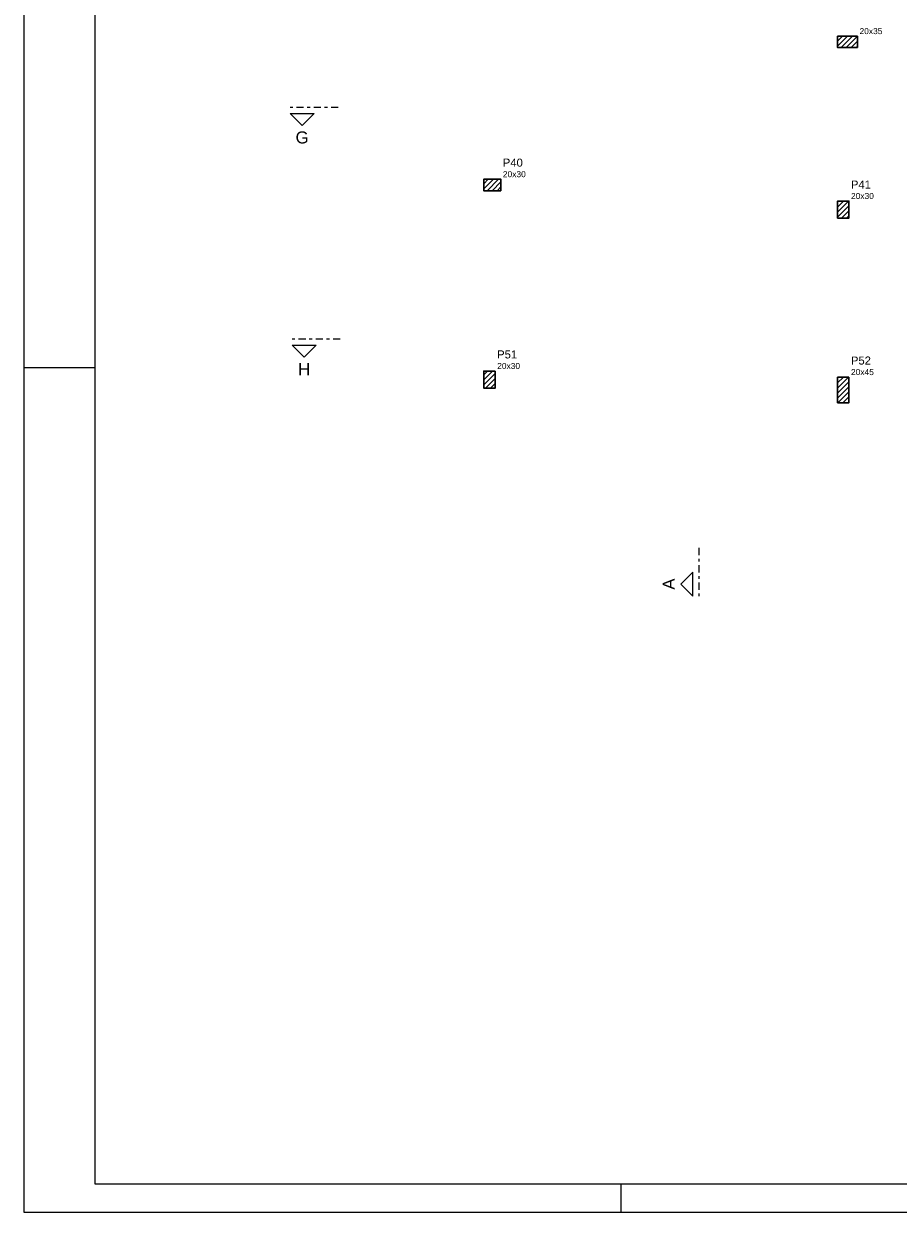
# Model space of a CAD drawing. Header units: millimetres. Extents: x 0 to 119, y 0 to 84.
# Tile 1 of 9: x 0 to 31, y 0 to 42. Entities that reach past the tile are written whole.
import ezdxf

# ---------------------------------------------------------------- set-up
doc = ezdxf.new("R2010")
doc.units = ezdxf.units.MM
doc.header["$MEASUREMENT"] = 0
doc.linetypes.add('DASHDOT', pattern=[2.54, 1.27, -0.635, 0, -0.635])
doc.linetypes.add('NULL', pattern=[0])
for name, color, linetype, lineweight in [('FO-Cortes', 9, 'DASHDOT', 5), ('FO-Hachura pilar que passa', 19, 'Continuous', 5), ('FO-Pilares', 4, 'Continuous', 30), ('FO-Textos dos pilares', 7, 'Continuous', 5)]:
    doc.layers.add(name, color=color, linetype=linetype, lineweight=lineweight)
doc.layers.add('SEDUC_MARF', color=1, linetype='Continuous')
doc.layers.add('SEDUC_MARGG', color=7, linetype='Continuous')
doc.styles.add('Arial', font='txt')

msp = doc.modelspace()

# ---------------------------------------------------------------- hatches: boundary and pattern name
at = {"layer": 'FO-Hachura pilar que passa', "linetype": 'Continuous'}
h = msp.add_hatch(dxfattribs=at)
h.set_pattern_fill('ANSI31', color=19, style=0)
h.paths.add_polyline_path([(29.3242, 40.9458), (29.3242, 41.1458), (29.3242, 41.3458), (28.9742, 41.3458), (28.6242, 41.3458), (28.6242, 41.1458), (28.6242, 40.9458), (28.9742, 40.9458)])
h = msp.add_hatch(dxfattribs=at)
h.set_pattern_fill('ANSI31', color=19, style=0)
h.paths.add_polyline_path([(16.7808, 35.916), (16.7808, 36.116), (16.7808, 36.316), (16.4808, 36.316), (16.1808, 36.316), (16.1808, 36.116), (16.1808, 35.916), (16.4808, 35.916)])
h = msp.add_hatch(dxfattribs=at)
h.set_pattern_fill('ANSI31', color=19, style=0)
h.paths.add_polyline_path([(28.6242, 34.9498), (28.8242, 34.9498), (29.0242, 34.9498), (29.0242, 35.2498), (29.0242, 35.5498), (28.8242, 35.5498), (28.6242, 35.5498), (28.6242, 35.2498)])
h = msp.add_hatch(dxfattribs=at)
h.set_pattern_fill('ANSI31', color=19, style=0)
h.paths.add_polyline_path([(16.5808, 29.5728), (16.3808, 29.5728), (16.1808, 29.5728), (16.1808, 29.2728), (16.1808, 28.9728), (16.3808, 28.9728), (16.5808, 28.9728), (16.5808, 29.2728)])
h = msp.add_hatch(dxfattribs=at)
h.set_pattern_fill('ANSI31', color=19, style=0)
h.paths.add_polyline_path([(29.0242, 29.3582), (28.8242, 29.3582), (28.6242, 29.3582), (28.6242, 28.9082), (28.6242, 28.4582), (28.8242, 28.4582), (29.0242, 28.4582), (29.0242, 28.9082)])

# ---------------------------------------------------------------- linework, layer by layer
at = {"layer": 'FO-Cortes', "ltscale": 0.2}
for p, q in [((11.0606, 38.8411), (9.3662, 38.8411)), ((11.1329, 30.6998), (9.4385, 30.6998)), ((23.7447, 23.356), (23.7447, 21.6616))]:
    msp.add_line(p, q, dxfattribs=at)
at = {"layer": 'FO-Cortes', "linetype": 'Continuous', "ltscale": 0.2}
for points in [[(9.3662, 38.6293), (10.2134, 38.6293), (9.7898, 38.2057), (9.3662, 38.6293)], [(9.4385, 30.488), (10.2857, 30.488), (9.8621, 30.0644), (9.4385, 30.488)], [(23.5329, 21.6616), (23.5329, 22.5088), (23.1093, 22.0852), (23.5329, 21.6616)]]:
    msp.add_lwpolyline(points, close=True, dxfattribs=at)
at = {"layer": 'FO-Pilares'}
for points in [[(29.3242, 40.9458), (29.3242, 41.1458), (29.3242, 41.3458), (28.9742, 41.3458), (28.6242, 41.3458), (28.6242, 41.1458), (28.6242, 40.9458), (28.9742, 40.9458), (29.3242, 40.9458)], [(16.7808, 35.916), (16.7808, 36.116), (16.7808, 36.316), (16.4808, 36.316), (16.1808, 36.316), (16.1808, 36.116), (16.1808, 35.916), (16.4808, 35.916), (16.7808, 35.916)], [(28.6242, 34.9498), (28.8242, 34.9498), (29.0242, 34.9498), (29.0242, 35.2498), (29.0242, 35.5498), (28.8242, 35.5498), (28.6242, 35.5498), (28.6242, 35.2498), (28.6242, 34.9498)], [(16.5808, 29.5728), (16.3808, 29.5728), (16.1808, 29.5728), (16.1808, 29.2728), (16.1808, 28.9728), (16.3808, 28.9728), (16.5808, 28.9728), (16.5808, 29.2728), (16.5808, 29.5728)], [(29.0242, 29.3582), (28.8242, 29.3582), (28.6242, 29.3582), (28.6242, 28.9082), (28.6242, 28.4582), (28.8242, 28.4582), (29.0242, 28.4582), (29.0242, 28.9082), (29.0242, 29.3582)]]:
    msp.add_lwpolyline(points, close=True, dxfattribs=at)
at = {"layer": 'SEDUC_MARF'}
for p, q in [((0, 29.7), (2.5, 29.7)), ((21.0015, 1), (21.0015, 0))]:
    msp.add_line(p, q, dxfattribs=at)
msp.add_lwpolyline([(118.9, 84.1), (0, 84.1), (0, 0), (118.9, 0)], close=True, dxfattribs=at)
at = {"layer": 'SEDUC_MARGG'}
msp.add_lwpolyline([(2.5, 1), (117.9, 1), (117.9, 83.1), (2.5, 83.1), (2.5, 1)], dxfattribs=at)

# ---------------------------------------------------------------- texts
at = {"layer": 'FO-Cortes', "linetype": 'NULL', "ltscale": 0.2, "char_height": 0.4236, "attachment_point": 8, "line_spacing_factor": 0.798, "style": 'Arial'}
for s, insert, width in [('G', (9.7902, 37.5704), 0.902285), ('H', (9.8622, 29.4294), 0.837715)]:
    msp.add_mtext(s, dxfattribs=dict(at, insert=insert, width=width))
at = {"layer": 'FO-Cortes', "linetype": 'NULL', "ltscale": 0.2, "insert": (22.8974, 22.0848), "char_height": 0.4236, "width": 0.773711, "attachment_point": 8, "rotation": 90.00021, "line_spacing_factor": 0.798, "style": 'Arial'}
msp.add_mtext('A', dxfattribs=at)
at = {"layer": 'FO-Textos dos pilares', "linetype": 'NULL', "attachment_point": 7, "line_spacing_factor": 0.798, "style": 'Arial'}
for s, insert, char_height, width in [('20x35', (29.3952, 41.4167), 0.2118, 1.580273), ('P40', (16.8512, 36.757), 0.2824, 1.387852), ('20x30', (16.8512, 36.3867), 0.2118, 1.580273), ('P41', (29.0952, 35.991), 0.2824, 1.387852), ('20x30', (29.0952, 35.6207), 0.2118, 1.580273), ('P51', (16.6512, 30.014), 0.2824, 1.387852), ('P52', (29.0952, 29.799), 0.2824, 1.387852), ('20x30', (16.6512, 29.6437), 0.2118, 1.580273), ('20x45', (29.0952, 29.4287), 0.2118, 1.580273)]:
    msp.add_mtext(s, dxfattribs=dict(at, insert=insert, char_height=char_height, width=width))

doc.saveas('drawing.dxf')
